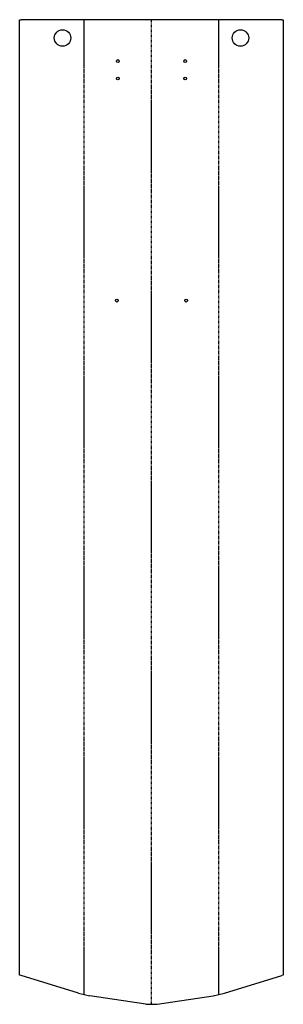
# Model space of a CAD drawing. Header units: millimetres. Extents: x 0 to 831, y 0 to 3096.
import ezdxf

# ---------------------------------------------------------------- set-up
doc = ezdxf.new("R2010")
doc.units = ezdxf.units.MM
doc.linetypes.add('SLD-İki-Kısa-Kesik-Çizgili-Uzun-Kesik-Çizgi', pattern=[15.748, 8.128, -1.524, 1.524, -1.524, 1.524, -1.524])
doc.linetypes.add('SLD-Sürekli', pattern=[0])

msp = doc.modelspace()

# ---------------------------------------------------------------- linework, layer by layer
at = {"color": 7, "linetype": 'SLD-Sürekli', "lineweight": 25}
for p, q in [((0.4, 92.1), (0.4, 3096.1)), ((0.4, 3096.1), (5, 3096.1)), ((826.3, 3096.1), (5, 3096.1)), ((826.3, 3096.1), (830.9, 3096.1)), ((830.9, 3096.1), (830.9, 92.1)), ((5, 90.6), (0.4, 92.1)), ((186.2, 35.3), (5, 90.6)), ((645.2, 35.3), (826.3, 90.6)), ((830.9, 92.1), (826.3, 90.6)), ((186.2, 35.3), (221.8, 27.3)), ((609.6, 27.3), (645.2, 35.3)), ((397.9, 0.4), (221.8, 27.3)), ((397.9, 0.4), (433.5, 0.4)), ((433.5, 0.4), (609.6, 27.3))]:
    msp.add_line(p, q, dxfattribs=at)
at = {"color": 7, "linetype": 'SLD-İki-Kısa-Kesik-Çizgili-Uzun-Kesik-Çizgi'}
for p, q in [((204, 31.3), (204, 3096.1)), ((415.7, 0.4), (415.7, 3096.1)), ((627.4, 31.3), (627.4, 3096.1))]:
    msp.add_line(p, q, dxfattribs=at)
at = {"color": 7, "linetype": 'SLD-Sürekli', "lineweight": 25}
for centre, radius in [((135.4, 3038.6), 26), ((695.9, 3038.6), 26), ((309.8, 2966.1), 4.5), ((521.5, 2966.1), 4.5), ((309.8, 2911.1), 4.5), ((521.5, 2911.1), 4.5), ((306.4, 2212.9), 4.5), ((524.9, 2212.9), 4.5)]:
    msp.add_circle(centre, radius, dxfattribs=at)

doc.saveas('drawing.dxf')
